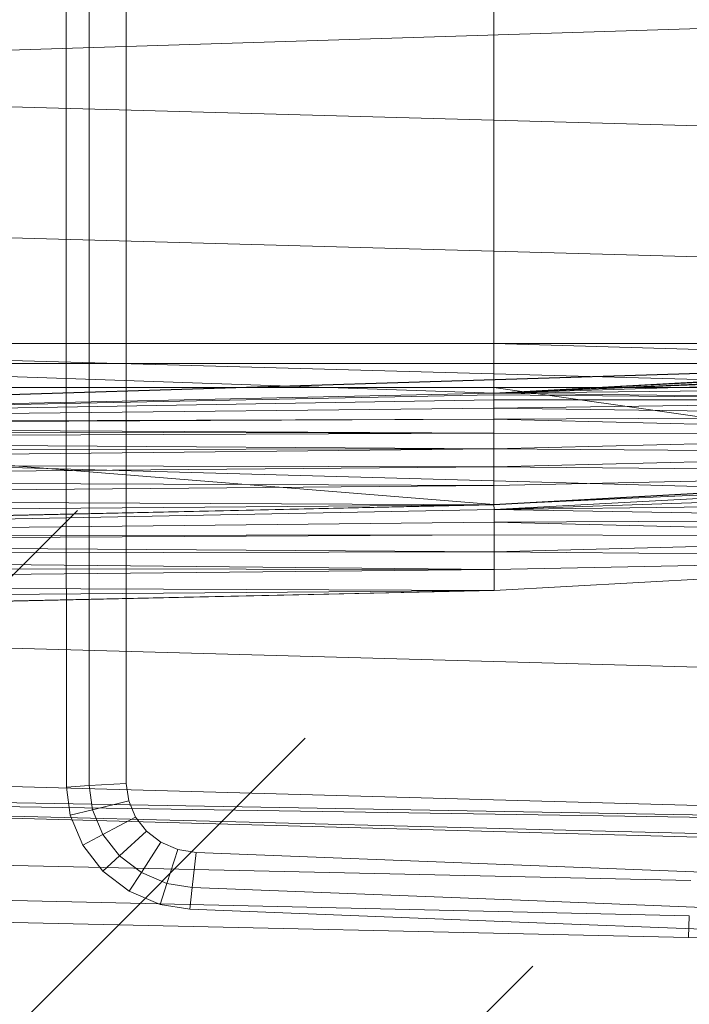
# Model space of a CAD drawing. Header units: metres. Extents: x 391.1 to 427.5, y 12.7 to 28.4.
# Tile 96 of 151: x 407.742 to 407.872, y 27.036 to 27.227. Entities that reach past the tile are written whole.
import ezdxf

# ---------------------------------------------------------------- set-up
doc = ezdxf.new("R2010")
doc.units = ezdxf.units.M
for name, color, linetype, lineweight in [('A-DETL-____-MBND', 7, 'Continuous', 18), ('A-DETL-GENF-OTLN', 7, 'Continuous', 18), ('A-GENM-____-OTLN', 7, 'Continuous', 18)]:
    doc.layers.add(name, color=color, linetype=linetype, lineweight=lineweight)

# ---------------------------------------------------------------- blocks, each defined once
blk = doc.blocks.new('Family - LONDR55-XX_ZZ-ARQ-CAA-M3D-Londres55-154724-04_ENLLUMENAT_P1')
at = {"layer": 'A-DETL-____-MBND', "color": 253, "true_color": 0xaaaaaa}
for p, q in [((0.21897, 0.7262), (0.20299, 0.21652)), ((0.21897, 0.7262), (0.23305, 0.21652)), ((0.24439, 0.7262), (0.25847, 0.21652)), ((0.26816, 0.7262), (0.28224, 0.21652)), ((0.28568, 0.7262), (0.26951, 0.2042)), ((0.28891, 0.7262), (0.30299, 0.21652)), ((0.30749, 0.7262), (0.30135, 0.44571)), ((0.32408, 0.7262), (0.31794, 0.44566)), ((0.32395, 0.7262), (0.33803, 0.21652)), ((0.35083, 0.7262), (0.36491, 0.21652)), ((0.35578, 0.7262), (0.36491, 0.21652)), ((0.35697, 0.7262), (0.36491, 0.21652)), ((0.35697, 0.7262), (0.36986, 0.21652)), ((0.35697, 0.7262), (0.37104, 0.21652)), ((0.3742, 0.40749), (0.36709, 0.72691)), ((0.3742, 0.40749), (0.36709, 0.72691)), ((0.38104, 0.40776), (0.37392, 0.72725)), ((0.38104, 0.40776), (0.37392, 0.72725)), ((0.38526, 0.40793), (0.37814, 0.72747)), ((0.38526, 0.40793), (0.37814, 0.72747)), ((0.26951, 0.2042), (0.28565, 0.7256)), ((0.26951, 0.2042), (0.28565, 0.7256)), ((0.27003, 0.72561), (0.27003, 0.44571)), ((0.27003, 0.72561), (0.27965, 0.44571)), ((0.27003, 0.72561), (0.27003, 0.44571)), ((0.27003, 0.72561), (0.27965, 0.44571)), ((0.27003, 0.72561), (0.27003, 0.44571)), ((0.27003, 0.72561), (0.27003, 0.44571)), ((0.27003, 0.21593), (0.28565, 0.7256)), ((0.27003, 0.21593), (0.28565, 0.7256)), ((0.27392, 0.72561), (0.27392, 0.44571)), ((0.27392, 0.72561), (0.27392, 0.44571)), ((0.27859, 0.72561), (0.27859, 0.44571)), ((0.27859, 0.72561), (0.30126, 0.44572)), ((0.27859, 0.72561), (0.27859, 0.44571)), ((0.27859, 0.72561), (0.30126, 0.44572)), ((0.28565, 0.7256), (0.27965, 0.44571)), ((0.27965, 0.44571), (0.28565, 0.7256)), ((0.28565, 0.7256), (0.27965, 0.44571)), ((0.27965, 0.44571), (0.28565, 0.7256)), ((0.28565, 0.7256), (0.27996, 0.44571)), ((0.27996, 0.44571), (0.28565, 0.7256)), ((0.28565, 0.7256), (0.28094, 0.44571)), ((0.28094, 0.44571), (0.28565, 0.7256)), ((0.28565, 0.7256), (0.28254, 0.44571)), ((0.28254, 0.44571), (0.28565, 0.7256)), ((0.28565, 0.7256), (0.28471, 0.44571)), ((0.28471, 0.44571), (0.28565, 0.7256)), ((0.28471, 0.44571), (0.28596, 0.7256)), ((0.28471, 0.44571), (0.28596, 0.7256)), ((0.28596, 0.7256), (0.28739, 0.44571)), ((0.28596, 0.7256), (0.28739, 0.44571)), ((0.28694, 0.7256), (0.28739, 0.44571)), ((0.28694, 0.7256), (0.28739, 0.44571)), ((0.28854, 0.7256), (0.28739, 0.44571)), ((0.28739, 0.44571), (0.28854, 0.7256)), ((0.28854, 0.7256), (0.29049, 0.44571)), ((0.28854, 0.7256), (0.29049, 0.44571)), ((0.29071, 0.7256), (0.29049, 0.44571)), ((0.29049, 0.44571), (0.29071, 0.7256)), ((0.29049, 0.44571), (0.29339, 0.7256)), ((0.29049, 0.44571), (0.29339, 0.7256)), ((0.29339, 0.7256), (0.29392, 0.44571)), ((0.29339, 0.7256), (0.29392, 0.44571)), ((0.29649, 0.7256), (0.29392, 0.44571)), ((0.29392, 0.44571), (0.29649, 0.7256)), ((0.29649, 0.7256), (0.29758, 0.44571)), ((0.29649, 0.7256), (0.29758, 0.44571)), ((0.29992, 0.7256), (0.29758, 0.44571)), ((0.29758, 0.44571), (0.29992, 0.7256)), ((0.29992, 0.7256), (0.30135, 0.44571)), ((0.29992, 0.7256), (0.30135, 0.44571)), ((0.3076, 0.72555), (0.30126, 0.44572)), ((0.30126, 0.44572), (0.3076, 0.72555)), ((0.30358, 0.7256), (0.30135, 0.44571)), ((0.30135, 0.44571), (0.30358, 0.7256)), ((0.30135, 0.44571), (0.30735, 0.7256)), ((0.30135, 0.44571), (0.30735, 0.7256)), ((0.3076, 0.72555), (0.30226, 0.44566)), ((0.30226, 0.44566), (0.3076, 0.72555)), ((0.3076, 0.72555), (0.30471, 0.44566)), ((0.30471, 0.44566), (0.3076, 0.72555)), ((0.3076, 0.72555), (0.30715, 0.44566)), ((0.30715, 0.44566), (0.3076, 0.72555)), ((0.30715, 0.44566), (0.3086, 0.72555)), ((0.30715, 0.44566), (0.3086, 0.72555)), ((0.3086, 0.72555), (0.31043, 0.44566)), ((0.3086, 0.72555), (0.31043, 0.44566)), ((0.31105, 0.72555), (0.31043, 0.44566)), ((0.31043, 0.44566), (0.31105, 0.72555)), ((0.31105, 0.72555), (0.31384, 0.44566)), ((0.31105, 0.72555), (0.31384, 0.44566)), ((0.31349, 0.72555), (0.31384, 0.44566)), ((0.31349, 0.72555), (0.31384, 0.44566)), ((0.31677, 0.72555), (0.31384, 0.44566)), ((0.31384, 0.44566), (0.31677, 0.72555)), ((0.31677, 0.72555), (0.31794, 0.44566)), ((0.31677, 0.72555), (0.31794, 0.44566)), ((0.32019, 0.72555), (0.31794, 0.44566)), ((0.31794, 0.44566), (0.32019, 0.72555)), ((0.31794, 0.44566), (0.32395, 0.72555)), ((0.31794, 0.44566), (0.32395, 0.72555)), ((0.12668, 0.52871), (0.27914, 0.52871)), ((0.12668, 0.52871), (0.27914, 0.52871)), ((0.27914, 0.52871), (0.35608, 0.52867)), ((0.27914, 0.52871), (0.35608, 0.52867)), ((0.35608, 0.52867), (0.3558, 0.52422)), ((0.3558, 0.52422), (0.35608, 0.52867)), ((0.35608, 0.52867), (0.36156, 0.52793)), ((0.35608, 0.52867), (0.36156, 0.52793)), ((0.36156, 0.52793), (0.36048, 0.52359)), ((0.36048, 0.52359), (0.36156, 0.52793)), ((0.36156, 0.52793), (0.36735, 0.52548)), ((0.36156, 0.52793), (0.36735, 0.52548)), ((0.36735, 0.52548), (0.36527, 0.52156)), ((0.36527, 0.52156), (0.36735, 0.52548)), ((0.36735, 0.52548), (0.37237, 0.52157)), ((0.36735, 0.52548), (0.37237, 0.52157)), ((0.12668, 0.52427), (0.27914, 0.52427)), ((0.12668, 0.52427), (0.27914, 0.52427)), ((0.27914, 0.52427), (0.3558, 0.52422)), ((0.27914, 0.52427), (0.3558, 0.52422)), ((0.3558, 0.52422), (0.35537, 0.51703)), ((0.35537, 0.51703), (0.3558, 0.52422)), ((0.3558, 0.52422), (0.36048, 0.52359)), ((0.3558, 0.52422), (0.36048, 0.52359)), ((0.36048, 0.52359), (0.35875, 0.51657)), ((0.35875, 0.51657), (0.36048, 0.52359)), ((0.36048, 0.52359), (0.36527, 0.52156)), ((0.36048, 0.52359), (0.36527, 0.52156)), ((0.36527, 0.52156), (0.36191, 0.51523)), ((0.36191, 0.51523), (0.36527, 0.52156)), ((0.36527, 0.52156), (0.36942, 0.51833)), ((0.36527, 0.52156), (0.36942, 0.51833)), ((0.37237, 0.52157), (0.36942, 0.51833)), ((0.36942, 0.51833), (0.37237, 0.52157)), ((0.37237, 0.52157), (0.37629, 0.51645)), ((0.37237, 0.52157), (0.37629, 0.51645)), ((0.36942, 0.51833), (0.36464, 0.5131)), ((0.36464, 0.5131), (0.36942, 0.51833)), ((0.36942, 0.51833), (0.37266, 0.5141)), ((0.36942, 0.51833), (0.37266, 0.5141)), ((0.27914, 0.51707), (0.12668, 0.51707)), ((0.27914, 0.51707), (0.12668, 0.51707)), ((0.12668, 0.51707), (0.27914, 0.51707)), ((0.27914, 0.51707), (0.12668, 0.51707)), ((0.35537, 0.51703), (0.27914, 0.51707)), ((0.35537, 0.51703), (0.27914, 0.51707)), ((0.27914, 0.51707), (0.35537, 0.51703)), ((0.35537, 0.51703), (0.27914, 0.51707)), ((0.35875, 0.51657), (0.35537, 0.51703)), ((0.35875, 0.51657), (0.35537, 0.51703)), ((0.35537, 0.51703), (0.35875, 0.51657)), ((0.35875, 0.51657), (0.35537, 0.51703)), ((0.36191, 0.51523), (0.35875, 0.51657)), ((0.36191, 0.51523), (0.35875, 0.51657)), ((0.35875, 0.51657), (0.36191, 0.51523)), ((0.36191, 0.51523), (0.35875, 0.51657)), ((0.37629, 0.51645), (0.37266, 0.5141)), ((0.37266, 0.5141), (0.37629, 0.51645)), ((0.37629, 0.51645), (0.37885, 0.51046)), ((0.37629, 0.51645), (0.37885, 0.51046)), ((0.36464, 0.5131), (0.36191, 0.51523)), ((0.36464, 0.5131), (0.36191, 0.51523)), ((0.36191, 0.51523), (0.36464, 0.5131)), ((0.36464, 0.5131), (0.36191, 0.51523)), ((0.37266, 0.5141), (0.36678, 0.51031)), ((0.36678, 0.51031), (0.37266, 0.5141)), ((0.37266, 0.5141), (0.37478, 0.50915)), ((0.37266, 0.5141), (0.37478, 0.50915)), ((0.36678, 0.51031), (0.36464, 0.5131)), ((0.36678, 0.51031), (0.36464, 0.5131)), ((0.36464, 0.5131), (0.36678, 0.51031)), ((0.36678, 0.51031), (0.36464, 0.5131)), ((0.36818, 0.50704), (0.36678, 0.51031)), ((0.36818, 0.50704), (0.36678, 0.51031)), ((0.36678, 0.51031), (0.36818, 0.50704)), ((0.36818, 0.50704), (0.36678, 0.51031)), ((0.37885, 0.51046), (0.37478, 0.50915)), ((0.37478, 0.50915), (0.37885, 0.51046)), ((0.37885, 0.51046), (0.37978, 0.50472)), ((0.37885, 0.51046), (0.37978, 0.50472)), ((0.37478, 0.50915), (0.36818, 0.50704)), ((0.36818, 0.50704), (0.37478, 0.50915)), ((0.37478, 0.50915), (0.37557, 0.50425)), ((0.37478, 0.50915), (0.37557, 0.50425)), ((0.36875, 0.5035), (0.36818, 0.50704)), ((0.36875, 0.5035), (0.36818, 0.50704)), ((0.36818, 0.50704), (0.36875, 0.5035)), ((0.36875, 0.5035), (0.36818, 0.50704)), ((0.37978, 0.50472), (0.37557, 0.50425)), ((0.37557, 0.50425), (0.37978, 0.50472)), ((0.37978, 0.50472), (0.38227, 0.44073)), ((0.37978, 0.50472), (0.38227, 0.44073)), ((0.37557, 0.50425), (0.36875, 0.5035)), ((0.36875, 0.5035), (0.37557, 0.50425)), ((0.37121, 0.44025), (0.36875, 0.5035)), ((0.37121, 0.44025), (0.36875, 0.5035)), ((0.36875, 0.5035), (0.37121, 0.44025)), ((0.37121, 0.44025), (0.36875, 0.5035)), ((0.37557, 0.50425), (0.37805, 0.44054)), ((0.37557, 0.50425), (0.37805, 0.44054)), ((0.13594, 0.44571), (0.27003, 0.44571)), ((0.13594, 0.44571), (0.27003, 0.44571)), ((0.13594, 0.44571), (0.27003, 0.44571)), ((0.13594, 0.44571), (0.27003, 0.44571)), ((0.27003, 0.44571), (0.27003, 0.33082)), ((0.27965, 0.44571), (0.27003, 0.44571)), ((0.27003, 0.44571), (0.2733, 0.33082)), ((0.27003, 0.44571), (0.27003, 0.33082)), ((0.27003, 0.44571), (0.27965, 0.44571)), ((0.27003, 0.44571), (0.2733, 0.33082)), ((0.27003, 0.21593), (0.27965, 0.44571)), ((0.27003, 0.21593), (0.27965, 0.44571)), ((0.27003, 0.44571), (0.27003, 0.33082)), ((0.27003, 0.44571), (0.27392, 0.44571)), ((0.27003, 0.44571), (0.27392, 0.44571)), ((0.27003, 0.44571), (0.27003, 0.33082)), ((0.27965, 0.44571), (0.2733, 0.33082)), ((0.2733, 0.33082), (0.27965, 0.44571)), ((0.27965, 0.44571), (0.2733, 0.33082)), ((0.2733, 0.33082), (0.27965, 0.44571)), ((0.27965, 0.44571), (0.27362, 0.33082)), ((0.27362, 0.33082), (0.27965, 0.44571)), ((0.27392, 0.44571), (0.27392, 0.33082)), ((0.27392, 0.44571), (0.27859, 0.44571)), ((0.27392, 0.44571), (0.27859, 0.44571)), ((0.27392, 0.44571), (0.27392, 0.33082)), ((0.27965, 0.44571), (0.2746, 0.33082)), ((0.2746, 0.33082), (0.27965, 0.44571)), ((0.27965, 0.44571), (0.2762, 0.33082)), ((0.2762, 0.33082), (0.27965, 0.44571)), ((0.27965, 0.44571), (0.27837, 0.33082)), ((0.27837, 0.33082), (0.27965, 0.44571)), ((0.30126, 0.44572), (0.27859, 0.44571)), ((0.27859, 0.44571), (0.30126, 0.44572)), ((0.27859, 0.44571), (0.27859, 0.33082)), ((0.27859, 0.44571), (0.29491, 0.33082)), ((0.27859, 0.44571), (0.27859, 0.33082)), ((0.27859, 0.44571), (0.29491, 0.33082)), ((0.27965, 0.44571), (0.28105, 0.33082)), ((0.27965, 0.44571), (0.27996, 0.44571)), ((0.27965, 0.44571), (0.28105, 0.33082)), ((0.27965, 0.44571), (0.27996, 0.44571)), ((0.27996, 0.44571), (0.28105, 0.33082)), ((0.27996, 0.44571), (0.28094, 0.44571)), ((0.27996, 0.44571), (0.28105, 0.33082)), ((0.27996, 0.44571), (0.28094, 0.44571)), ((0.28094, 0.44571), (0.28105, 0.33082)), ((0.28094, 0.44571), (0.28254, 0.44571)), ((0.28094, 0.44571), (0.28105, 0.33082)), ((0.28094, 0.44571), (0.28254, 0.44571)), ((0.28254, 0.44571), (0.28105, 0.33082)), ((0.28105, 0.33082), (0.28254, 0.44571)), ((0.28254, 0.44571), (0.28415, 0.33082)), ((0.28254, 0.44571), (0.28471, 0.44571)), ((0.28254, 0.44571), (0.28415, 0.33082)), ((0.28254, 0.44571), (0.28471, 0.44571)), ((0.28471, 0.44571), (0.28415, 0.33082)), ((0.28415, 0.33082), (0.28471, 0.44571)), ((0.28471, 0.44571), (0.28758, 0.33082)), ((0.28471, 0.44571), (0.28739, 0.44571)), ((0.28471, 0.44571), (0.28739, 0.44571)), ((0.28471, 0.44571), (0.28758, 0.33082)), ((0.28739, 0.44571), (0.28758, 0.33082)), ((0.28739, 0.44571), (0.29049, 0.44571)), ((0.28739, 0.44571), (0.28758, 0.33082)), ((0.28739, 0.44571), (0.29049, 0.44571)), ((0.29049, 0.44571), (0.28758, 0.33082)), ((0.28758, 0.33082), (0.29049, 0.44571)), ((0.29049, 0.44571), (0.29124, 0.33082)), ((0.29049, 0.44571), (0.29392, 0.44571)), ((0.29049, 0.44571), (0.29124, 0.33082)), ((0.29049, 0.44571), (0.29392, 0.44571)), ((0.29392, 0.44571), (0.29124, 0.33082)), ((0.29124, 0.33082), (0.29392, 0.44571)), ((0.29392, 0.44571), (0.29501, 0.33082)), ((0.29392, 0.44571), (0.29758, 0.44571)), ((0.29392, 0.44571), (0.29501, 0.33082)), ((0.29392, 0.44571), (0.29758, 0.44571)), ((0.30126, 0.44572), (0.29491, 0.33082)), ((0.29491, 0.33082), (0.30126, 0.44572)), ((0.29758, 0.44571), (0.29501, 0.33082)), ((0.29501, 0.33082), (0.29758, 0.44571)), ((0.29501, 0.33082), (0.30135, 0.44571)), ((0.30126, 0.44572), (0.29591, 0.33077)), ((0.29591, 0.33077), (0.30126, 0.44572)), ((0.29591, 0.33077), (0.30226, 0.44566)), ((0.29591, 0.33077), (0.30226, 0.44566)), ((0.29758, 0.44571), (0.30135, 0.44571)), ((0.29758, 0.44571), (0.30135, 0.44571)), ((0.30226, 0.44566), (0.29837, 0.33077)), ((0.29837, 0.33077), (0.30226, 0.44566)), ((0.30226, 0.44566), (0.3008, 0.33077)), ((0.3008, 0.33077), (0.30226, 0.44566)), ((0.30126, 0.44572), (0.30226, 0.44566)), ((0.30126, 0.44572), (0.30226, 0.44566)), ((0.30226, 0.44566), (0.30408, 0.33077)), ((0.30226, 0.44566), (0.30471, 0.44566)), ((0.30226, 0.44566), (0.30408, 0.33077)), ((0.30226, 0.44566), (0.30471, 0.44566)), ((0.30471, 0.44566), (0.30408, 0.33077)), ((0.30408, 0.33077), (0.30471, 0.44566)), ((0.30471, 0.44566), (0.3075, 0.33077)), ((0.30471, 0.44566), (0.30715, 0.44566)), ((0.30471, 0.44566), (0.3075, 0.33077)), ((0.30471, 0.44566), (0.30715, 0.44566)), ((0.30715, 0.44566), (0.3075, 0.33077)), ((0.30715, 0.44566), (0.31043, 0.44566)), ((0.30715, 0.44566), (0.3075, 0.33077)), ((0.30715, 0.44566), (0.31043, 0.44566)), ((0.31043, 0.44566), (0.3075, 0.33077)), ((0.3075, 0.33077), (0.31043, 0.44566)), ((0.31043, 0.44566), (0.3116, 0.33076)), ((0.31043, 0.44566), (0.31384, 0.44566)), ((0.31043, 0.44566), (0.31384, 0.44566)), ((0.31043, 0.44566), (0.3116, 0.33076)), ((0.31384, 0.44566), (0.3116, 0.33076)), ((0.3116, 0.33076), (0.31384, 0.44566)), ((0.3116, 0.33076), (0.31794, 0.44566)), ((0.31384, 0.44566), (0.31794, 0.44566)), ((0.31384, 0.44566), (0.31794, 0.44566)), ((0.37612, 0.31375), (0.37121, 0.44025)), ((0.37612, 0.31375), (0.37121, 0.44025)), ((0.37121, 0.44025), (0.37612, 0.31375)), ((0.37612, 0.31375), (0.37121, 0.44025)), ((0.37805, 0.44054), (0.38296, 0.31404)), ((0.37805, 0.44054), (0.38296, 0.31404)), ((0.38227, 0.44073), (0.38718, 0.31422)), ((0.38227, 0.44073), (0.38718, 0.31422)), ((0.38526, 0.40793), (0.38104, 0.40776)), ((0.38104, 0.40776), (0.38526, 0.40793)), ((0.3894, 0.25093), (0.38526, 0.40793)), ((0.3894, 0.25093), (0.38526, 0.40793))]:
    blk.add_line(p, q, dxfattribs=at)
blk = doc.blocks.new('Family - Inodor P1-154725-04_ENLLUMENAT_P1')
at = {"extrusion": (0, 0, -1), "zscale": -1, "rotation": 180}
blk.add_blockref('Family - LONDR55-XX_ZZ-ARQ-CAA-M3D-Londres55-154724-04_ENLLUMENAT_P1', (0, 0), dxfattribs=at)
blk = doc.blocks.new('LONDR55-XX_ZZ-ARQ-CAA-M3D-Londres55_ifc-1-04_ENLLUMENAT_P1')
at = {"layer": 'A-GENM-____-OTLN', "color": 253, "lineweight": 18, "true_color": 0xaaaaaa, "rotation": 270}
blk.add_blockref('Family - Inodor P1-154725-04_ENLLUMENAT_P1', (408.28015, 27.43417), dxfattribs=at)
blk = doc.blocks.new('ZYR_06_01 Detector Presència Paret - Detector 90º-841973-04_ENLLUMENAT_P1')
at = {"layer": 'A-DETL-GENF-OTLN', "color": 92, "true_color": 0x00c400}
for p, q in [((-0.0625, 0.275), (-0.0625, 0.365)), ((0, 0.275), (0, 0.365)), ((0.0625, 0.275), (0.0625, 0.365))]:
    blk.add_line(p, q, dxfattribs=at)

msp = doc.modelspace()

# ---------------------------------------------------------------- block references
at = {"lineweight": 5}
msp.add_blockref('LONDR55-XX_ZZ-ARQ-CAA-M3D-Londres55_ifc-1-04_ENLLUMENAT_P1', (0, 0), dxfattribs=at)
at = {"layer": 'A-DETL-GENF-OTLN', "color": 92, "true_color": 0x00c400, "rotation": 315.0000000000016}
msp.add_blockref('ZYR_06_01 Detector Presència Paret - Detector 90º-841973-04_ENLLUMENAT_P1', (407.53973, 26.82946), dxfattribs=at)

doc.saveas('drawing.dxf')
